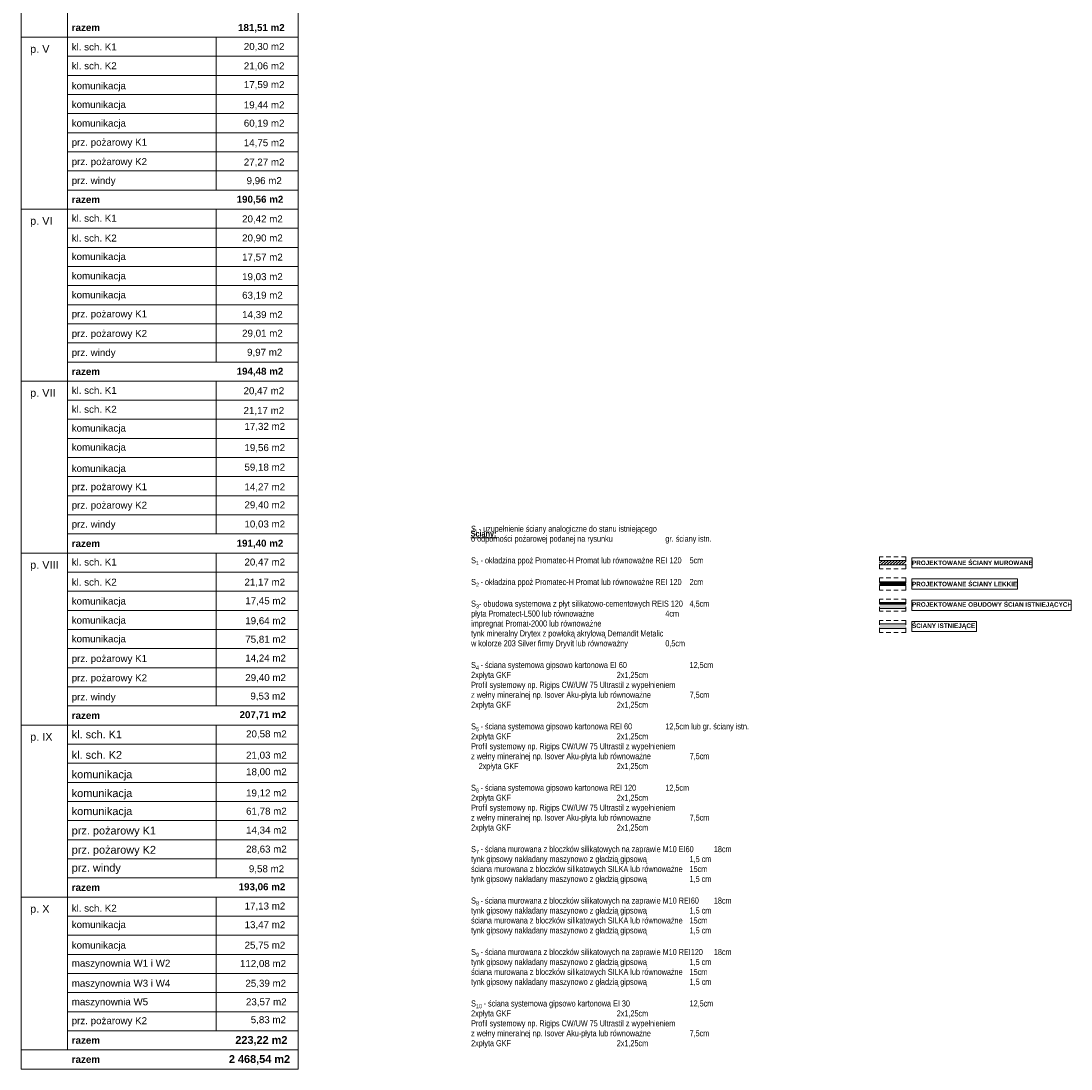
# Paper-space layout 'A-42 PRZEKRÓJ A-A' of a CAD drawing. Header units: millimetres. Extents: x 0 to 1114, y -5 to 726.
# Tile 91 of 92: x 768 to 1114, y -5 to 340. Entities that reach past the tile are written whole.
import ezdxf

# ---------------------------------------------------------------- set-up
doc = ezdxf.new("R2010")
doc.units = ezdxf.units.MM
doc.header["$MEASUREMENT"] = 0
doc.linetypes.add('Przer. długie kreski', pattern=[2.5, 1.5, -1])
for name, color, linetype, lineweight in [('0_Nr_pióra__1', 7, 'Continuous', 20), ('A_ściany proj_Nr_pióra__1', 7, 'Continuous', 20), ('A_ściany_Nr_pióra__1', 7, 'Continuous', 20), ('AR ZAMUROWANIA_Nr_pióra__1', 7, 'Continuous', 20), ('AR ŚCIANY PROJEKTOWANE_Nr_pióra__1', 7, 'Continuous', 20), ('AR ŚCIANY PROJEKTOWANE_Nr_pióra__2', 8, 'Continuous', 13)]:
    doc.layers.add(name, color=color, linetype=linetype, lineweight=lineweight)
doc.layers.add('A_ściany proj_Nr_pióra__10', color=7, linetype='Continuous', lineweight=13, true_color=0x4b4b4b)
doc.styles.add('STYL_AUTOMATYCZNY_1', font='arial.ttf')
doc.styles.add('STYL_AUTOMATYCZNY_2', font='ARIALN.TTF')
doc.styles.add('STYL_AUTOMATYCZNY_3', font='arial.ttf')
doc.styles.add('STYL_AUTOMATYCZNY_5', font='ARIALN.TTF')
pattern_1 = [(0, (0, 0), (0, 1), [0, -1])]
pattern_2 = [(45, (0, 0), (-57.0246, 57.0246), []), (45, (57.025, 0), (-57.0246, 57.0246), [40.323, -20.161])]

psp = doc.layouts.new('A-42 PRZEKRÓJ A-A')

# ---------------------------------------------------------------- hatches: boundary and pattern name
at = {"layer": 'A_ściany proj_Nr_pióra__1', "linetype": 'Continuous', "lineweight": 20}
h = psp.add_hatch(dxfattribs=at)
h.set_pattern_fill('bloczki_ceramiczne', style=0, pattern_type=2)
h.set_pattern_definition([(45, (0, 0), (-0.49497475, 0.49497475), [])])
h.paths.add_polyline_path([(1059.12, 162.42), (1050.46, 162.42), (1050.46, 160.92), (1059.12, 160.92)])
at = {"layer": 'A_ściany proj_Nr_pióra__10', "linetype": 'Continuous', "lineweight": 13}
h = psp.add_hatch(dxfattribs=at)
h.set_pattern_fill('FP_65', color=1, style=0, pattern_type=2)
h.set_pattern_definition(pattern_2)
h.paths.add_polyline_path([(1059.12, 148.55), (1050.46, 148.55), (1050.46, 148.3), (1059.12, 148.3)])
h = psp.add_hatch(dxfattribs=at)
h.set_pattern_fill('FP_65', color=1, style=0, pattern_type=2)
h.set_pattern_definition(pattern_2)
h.paths.add_polyline_path([(1050.46, 148.05), (1059.12, 148.05), (1059.12, 148.3), (1050.46, 148.3)])
at = {"layer": 'A_ściany_Nr_pióra__1', "linetype": 'Continuous', "lineweight": 0, "true_color": 0x000000}
for points in [[(1050.46, 146.55), (1059.12, 146.55), (1059.12, 148.05), (1050.46, 148.05)], [(1050.46, 139.98), (1059.12, 139.98), (1059.12, 141.48), (1050.46, 141.48)]]:
    psp.add_hatch(color=18, dxfattribs=at).paths.add_polyline_path(points)
at = {"layer": 'AR ŚCIANY PROJEKTOWANE_Nr_pióra__2', "linetype": 'Continuous', "lineweight": 13}
h = psp.add_hatch(dxfattribs=at)
h.set_pattern_fill('gypsum', color=8, style=0, pattern_type=2)
h.set_pattern_definition(pattern_1)
h.paths.add_polyline_path([(1059.12, 155.37), (1050.46, 155.37), (1050.46, 155.25), (1059.12, 155.25)])
h = psp.add_hatch(dxfattribs=at)
h.set_pattern_fill('gypsum', color=8, style=0, pattern_type=2)
h.set_pattern_definition(pattern_1)
h.paths.add_polyline_path([(1059.12, 155.25), (1050.46, 155.25), (1050.46, 155.12), (1059.12, 155.12)])
h = psp.add_hatch(dxfattribs=at)
h.set_pattern_fill('batt_insulation', color=8, style=0, pattern_type=2)
h.set_pattern_definition([(60, (0, 0), (-0.25980762, 0.15), []), (120, (0, 0), (0.25980762, 0.15), [])])
h.paths.add_polyline_path([(1059.12, 155.12), (1050.46, 155.12), (1050.46, 154.37), (1059.12, 154.37)])
h = psp.add_hatch(dxfattribs=at)
h.set_pattern_fill('gypsum', color=8, style=0, pattern_type=2)
h.set_pattern_definition(pattern_1)
h.paths.add_polyline_path([(1050.46, 154.25), (1059.12, 154.25), (1059.12, 154.37), (1050.46, 154.37)])
h = psp.add_hatch(dxfattribs=at)
h.set_pattern_fill('gypsum', color=8, style=0, pattern_type=2)
h.set_pattern_definition(pattern_1)
h.paths.add_polyline_path([(1050.46, 154.12), (1059.12, 154.12), (1059.12, 154.25), (1050.46, 154.25)])

# ---------------------------------------------------------------- linework, layer by layer
at = {"layer": '0_Nr_pióra__1', "color": 7, "linetype": 'Continuous', "lineweight": 20}
for p, q in [((767.54, -5.26), (767.54, 725.54)), ((858.89, 725.54), (858.89, -5.26)), ((782.84, 719.24), (782.84, 1.04)), ((767.54, 334.94), (858.89, 334.94)), ((831.89, 334.94), (831.89, 284.54)), ((782.84, 328.64), (858.89, 328.64)), ((782.84, 322.34), (858.89, 322.34)), ((782.84, 316.04), (858.89, 316.04)), ((782.84, 309.74), (858.89, 309.74)), ((782.84, 303.44), (858.89, 303.44)), ((782.84, 297.14), (858.89, 297.14)), ((782.84, 290.84), (858.89, 290.84)), ((782.84, 284.54), (858.89, 284.54)), ((767.54, 278.24), (858.89, 278.24)), ((831.89, 278.24), (831.89, 227.84)), ((782.84, 271.94), (858.89, 271.94)), ((782.84, 265.64), (858.89, 265.64)), ((782.84, 259.34), (858.89, 259.34)), ((782.84, 253.04), (858.89, 253.04)), ((782.84, 246.74), (858.89, 246.74)), ((782.84, 240.44), (858.89, 240.44)), ((782.84, 234.14), (858.89, 234.14)), ((782.84, 227.84), (858.89, 227.84)), ((767.54, 221.54), (858.89, 221.54)), ((831.89, 221.54), (831.89, 171.14)), ((782.84, 215.24), (858.89, 215.24)), ((782.84, 208.94), (858.89, 208.94)), ((782.84, 202.64), (858.89, 202.64)), ((782.84, 196.34), (858.89, 196.34)), ((782.84, 190.04), (858.89, 190.04)), ((782.84, 183.74), (858.89, 183.74)), ((782.84, 177.44), (858.89, 177.44)), ((782.84, 171.14), (858.89, 171.14)), ((767.54, 164.84), (858.89, 164.84)), ((831.89, 164.84), (831.89, 114.44)), ((782.84, 158.54), (858.89, 158.54)), ((782.84, 152.24), (858.89, 152.24)), ((782.84, 145.94), (858.89, 145.94)), ((782.84, 139.64), (858.89, 139.64)), ((782.84, 133.34), (858.89, 133.34)), ((782.84, 127.04), (858.89, 127.04)), ((782.84, 120.74), (858.89, 120.74)), ((782.84, 114.44), (858.89, 114.44)), ((767.54, 108.14), (858.89, 108.14)), ((831.89, 108.14), (831.89, 57.74)), ((782.84, 101.84), (858.89, 101.84)), ((782.84, 95.54), (858.89, 95.54)), ((782.84, 89.24), (858.89, 89.24)), ((782.84, 82.94), (858.89, 82.94)), ((782.84, 76.64), (858.89, 76.64)), ((782.84, 70.34), (858.89, 70.34)), ((782.84, 64.04), (858.89, 64.04)), ((782.84, 57.74), (858.89, 57.74)), ((767.54, 51.44), (858.89, 51.44)), ((831.89, 51.44), (831.89, 7.34)), ((782.84, 45.14), (858.89, 45.14)), ((782.84, 38.84), (858.89, 38.84)), ((782.84, 32.54), (858.89, 32.54)), ((782.84, 26.24), (858.89, 26.24)), ((782.84, 19.94), (858.89, 19.94)), ((782.84, 13.64), (858.89, 13.64)), ((782.84, 7.34), (858.89, 7.34)), ((767.54, 1.04), (858.89, 1.04)), ((767.54, -5.26), (858.89, -5.26))]:
    psp.add_line(p, q, dxfattribs=at)
at = {"layer": 'A_ściany proj_Nr_pióra__1', "color": 7, "linetype": 'Continuous', "lineweight": 20, "flags": 128}
for points in [[(1059.12, 162.42), (1050.46, 162.42)], [(1050.46, 160.92), (1059.12, 160.92)], [(1059.12, 148.55), (1050.46, 148.55)], [(1050.46, 148.05), (1059.12, 148.05)], [(1050.46, 141.48), (1059.12, 141.48)]]:
    psp.add_lwpolyline(points, dxfattribs=at)
at = {"layer": 'A_ściany proj_Nr_pióra__10', "color": 1, "linetype": 'Continuous', "lineweight": 13}
for p, q in [((1059.12, 148.3), (1050.46, 148.3)), ((1050.46, 148.3), (1059.12, 148.3))]:
    psp.add_line(p, q, dxfattribs=at)
at = {"layer": 'A_ściany_Nr_pióra__1', "color": 7, "linetype": 'Continuous', "lineweight": 20, "flags": 128}
for points in [[(1059.12, 148.05), (1050.46, 148.05)], [(1050.46, 146.55), (1059.12, 146.55)], [(1059.12, 141.48), (1050.46, 141.48)], [(1050.46, 139.98), (1059.12, 139.98)]]:
    psp.add_lwpolyline(points, dxfattribs=at)
at = {"layer": 'AR ZAMUROWANIA_Nr_pióra__1', "color": 7, "linetype": 'Continuous', "lineweight": 20, "flags": 128}
for points in [[(1061.12, 163.3), (1100.72, 163.3), (1100.72, 159.95), (1061.12, 159.95)], [(1061.12, 156.3), (1095.87, 156.3), (1095.87, 152.95), (1061.12, 152.95)], [(1061.12, 149.3), (1113.52, 149.3), (1113.52, 145.95), (1061.12, 145.95)], [(1061.12, 142.3), (1082.42, 142.3), (1082.42, 138.95), (1061.12, 138.95)]]:
    psp.add_lwpolyline(points, close=True, dxfattribs=at)
at = {"layer": 'AR ŚCIANY PROJEKTOWANE_Nr_pióra__1', "color": 7, "linetype": 'Continuous', "lineweight": 20, "flags": 128}
for points in [[(1059.12, 155.37), (1050.46, 155.37)], [(1050.46, 154.12), (1059.12, 154.12)]]:
    psp.add_lwpolyline(points, dxfattribs=at)
at = {"layer": 'AR ŚCIANY PROJEKTOWANE_Nr_pióra__2', "color": 8, "linetype": 'Przer. długie kreski', "lineweight": 13}
for p, q in [((1059.12, 163.65), (1050.46, 163.65)), ((1050.46, 163.65), (1050.46, 159.65)), ((1059.12, 163.65), (1059.12, 159.65)), ((1059.12, 159.65), (1050.46, 159.65)), ((1050.46, 156.65), (1050.46, 152.65)), ((1059.12, 156.65), (1050.46, 156.65)), ((1059.12, 156.65), (1059.12, 152.65)), ((1059.12, 152.65), (1050.46, 152.65)), ((1059.12, 149.65), (1050.46, 149.65)), ((1050.46, 149.65), (1050.46, 145.65)), ((1059.12, 149.65), (1059.12, 145.65)), ((1059.12, 145.65), (1050.46, 145.65)), ((1059.12, 142.65), (1050.46, 142.65)), ((1050.46, 142.65), (1050.46, 138.65)), ((1059.12, 142.65), (1059.12, 138.65)), ((1059.12, 138.65), (1050.46, 138.65))]:
    psp.add_line(p, q, dxfattribs=at)
at = {"layer": 'AR ŚCIANY PROJEKTOWANE_Nr_pióra__2', "color": 8, "linetype": 'Continuous', "lineweight": 13}
for p, q in [((1059.12, 155.25), (1050.46, 155.25)), ((1059.12, 155.12), (1050.46, 155.12)), ((1050.46, 154.37), (1059.12, 154.37)), ((1050.46, 154.25), (1059.12, 154.25))]:
    psp.add_line(p, q, dxfattribs=at)

# ---------------------------------------------------------------- texts
at = {"layer": '0_Nr_pióra__1', "color": 7, "linetype": 'Continuous', "lineweight": 20}
for s, insert, char_height, attachment_point, style in [('\\A1;{\\pqr;\\fArial|b1|i0|c238|p0;\\W1.000000;   181,51 m2}', (854.42, 339.26), 2.3, 3, 'STYL_AUTOMATYCZNY_3'), ('\\A1;{\\pql;\\fArial|b1|i0|c238|p0;\\W1.000000;razem }', (784.25, 339.28), 2.3151, 1, 'STYL_AUTOMATYCZNY_3'), ('\\A1;{\\pql;\\fArial|b0|i0|c238|p0;\\W1.000000;p. V}', (770.54, 332.35), 2.5723, 1, 'STYL_AUTOMATYCZNY_1'), ('\\A1;{\\pql;\\fArial|b0|i0|c238|p0;\\W1.000000;kl. sch. K1}', (784.25, 332.87), 2.3, 1, 'STYL_AUTOMATYCZNY_1'), ('\\A1;{\\pqr;\\fArial|b0|i0|c238|p0;\\W1.000000;    20,30 m2}', (854.35, 333.03), 2.3, 3, 'STYL_AUTOMATYCZNY_1'), ('\\A1;{\\pql;\\fArial|b0|i0|c238|p0;\\W1.000000;kl. sch. K2}', (784.25, 326.66), 2.3, 1, 'STYL_AUTOMATYCZNY_1'), ('\\A1;{\\pqr;\\fArial|b0|i0|c238|p0;\\W1.000000;    21,06 m2}', (854.35, 326.62), 2.3, 3, 'STYL_AUTOMATYCZNY_1'), ('\\A1;{\\pql;\\fArial|b0|i0|c238|p0;\\W1.000000;komunikacja}', (784.25, 320.08), 2.3, 1, 'STYL_AUTOMATYCZNY_1'), ('\\A1;{\\pqr;\\fArial|b0|i0|c238|p0;\\W1.000000;    17,59 m2}', (854.35, 320.45), 2.3, 3, 'STYL_AUTOMATYCZNY_1'), ('\\A1;{\\pql;\\fArial|b0|i0|c238|p0;\\W1.000000;komunikacja}', (784.25, 313.91), 2.3, 1, 'STYL_AUTOMATYCZNY_1'), ('\\A1;{\\pqr;\\fArial|b0|i0|c238|p0;\\W1.000000;    19,44 m2}', (854.35, 313.77), 2.3, 3, 'STYL_AUTOMATYCZNY_1'), ('\\A1;{\\pql;\\fArial|b0|i0|c238|p0;\\W1.000000;komunikacja}', (784.25, 307.74), 2.3, 1, 'STYL_AUTOMATYCZNY_1'), ('\\A1;{\\pqr;\\fArial|b0|i0|c238|p0;\\W1.000000;    60,19 m2}', (854.35, 307.73), 2.3, 3, 'STYL_AUTOMATYCZNY_1'), ('\\A1;{\\pql;\\fArial|b0|i0|c238|p0;\\W1.000000;prz. pożarowy K1}', (784.25, 301.44), 2.3, 1, 'STYL_AUTOMATYCZNY_1'), ('\\A1;{\\pqr;\\fArial|b0|i0|c238|p0;\\W1.000000;    14,75 m2}', (854.35, 301.29), 2.3, 3, 'STYL_AUTOMATYCZNY_1'), ('\\A1;{\\pql;\\fArial|b0|i0|c238|p0;\\W1.000000;prz. pożarowy K2}', (784.25, 295.05), 2.3, 1, 'STYL_AUTOMATYCZNY_1'), ('\\A1;{\\pqr;\\fArial|b0|i0|c238|p0;\\W1.000000;    27,27 m2}', (854.35, 294.92), 2.3, 3, 'STYL_AUTOMATYCZNY_1'), ('\\A1;{\\pql;\\fArial|b0|i0|c238|p0;\\W1.000000;prz. windy}', (784.25, 288.82), 2.3, 1, 'STYL_AUTOMATYCZNY_1'), ('\\A1;{\\pqr;\\fArial|b0|i0|c238|p0;\\W1.000000;     9,96 m2}', (853.48, 288.78), 2.3, 3, 'STYL_AUTOMATYCZNY_1'), ('\\A1;{\\pql;\\fArial|b1|i0|c238|p0;\\W1.000000;razem }', (784.25, 282.58), 2.3151, 1, 'STYL_AUTOMATYCZNY_3'), ('\\A1;{\\pqr;\\fArial|b1|i0|c238|p0;\\W1.000000;   190,56 m2}', (853.96, 282.64), 2.3, 3, 'STYL_AUTOMATYCZNY_3'), ('\\A1;{\\pql;\\fArial|b0|i0|c238|p0;\\W1.000000;p. VI}', (770.54, 275.65), 2.5723, 1, 'STYL_AUTOMATYCZNY_1'), ('\\A1;{\\pql;\\fArial|b0|i0|c238|p0;\\W1.000000;kl. sch. K1}', (784.25, 276.38), 2.3, 1, 'STYL_AUTOMATYCZNY_1'), ('\\A1;{\\pqr;\\fArial|b0|i0|c238|p0;\\W1.000000;    20,42 m2}', (853.79, 276.18), 2.3, 3, 'STYL_AUTOMATYCZNY_1'), ('\\A1;{\\pql;\\fArial|b0|i0|c238|p0;\\W1.000000;kl. sch. K2}', (784.25, 269.86), 2.3, 1, 'STYL_AUTOMATYCZNY_1'), ('\\A1;{\\pqr;\\fArial|b0|i0|c238|p0;\\W1.000000;    20,90 m2}', (853.79, 269.89), 2.3, 3, 'STYL_AUTOMATYCZNY_1'), ('\\A1;{\\pql;\\fArial|b0|i0|c238|p0;\\W1.000000;komunikacja}', (784.25, 263.76), 2.3, 1, 'STYL_AUTOMATYCZNY_1'), ('\\A1;{\\pqr;\\fArial|b0|i0|c238|p0;\\W1.000000;    17,57 m2}', (853.79, 263.58), 2.3, 3, 'STYL_AUTOMATYCZNY_1'), ('\\A1;{\\pql;\\fArial|b0|i0|c238|p0;\\W1.000000;komunikacja}', (784.25, 257.42), 2.3, 1, 'STYL_AUTOMATYCZNY_1'), ('\\A1;{\\pqr;\\fArial|b0|i0|c238|p0;\\W1.000000;    19,03 m2}', (853.79, 257.13), 2.3, 3, 'STYL_AUTOMATYCZNY_1'), ('\\A1;{\\pql;\\fArial|b0|i0|c238|p0;\\W1.000000;komunikacja}', (784.25, 251.14), 2.3, 1, 'STYL_AUTOMATYCZNY_1'), ('\\A1;{\\pqr;\\fArial|b0|i0|c238|p0;\\W1.000000;    63,19 m2}', (853.79, 251.01), 2.3, 3, 'STYL_AUTOMATYCZNY_1'), ('\\A1;{\\pql;\\fArial|b0|i0|c238|p0;\\W1.000000;prz. pożarowy K1}', (784.25, 244.87), 2.3, 1, 'STYL_AUTOMATYCZNY_1'), ('\\A1;{\\pqr;\\fArial|b0|i0|c238|p0;\\W1.000000;    14,39 m2}', (853.79, 244.62), 2.3, 3, 'STYL_AUTOMATYCZNY_1'), ('\\A1;{\\pql;\\fArial|b0|i0|c238|p0;\\W1.000000;prz. pożarowy K2}', (784.25, 238.39), 2.3, 1, 'STYL_AUTOMATYCZNY_1'), ('\\A1;{\\pqr;\\fArial|b0|i0|c238|p0;\\W1.000000;    29,01 m2}', (853.79, 238.49), 2.3, 3, 'STYL_AUTOMATYCZNY_1'), ('\\A1;{\\pql;\\fArial|b0|i0|c238|p0;\\W1.000000;prz. windy}', (784.25, 232.13), 2.3, 1, 'STYL_AUTOMATYCZNY_1'), ('\\A1;{\\pqr;\\fArial|b0|i0|c238|p0;\\W1.000000;     9,97 m2}', (853.64, 232.19), 2.3, 3, 'STYL_AUTOMATYCZNY_1'), ('\\A1;{\\pql;\\fArial|b1|i0|c238|p0;\\W1.000000;razem }', (784.25, 225.88), 2.3151, 1, 'STYL_AUTOMATYCZNY_3'), ('\\A1;{\\pqr;\\fArial|b1|i0|c238|p0;\\W1.000000;   194,48 m2}', (853.96, 225.94), 2.3, 3, 'STYL_AUTOMATYCZNY_3'), ('\\A1;{\\pql;\\fArial|b0|i0|c238|p0;\\W1.000000;p. VII}', (770.54, 218.95), 2.5723, 1, 'STYL_AUTOMATYCZNY_1'), ('\\A1;{\\pql;\\fArial|b0|i0|c238|p0;\\W1.000000;kl. sch. K1}', (784.25, 219.63), 2.3, 1, 'STYL_AUTOMATYCZNY_1'), ('\\A1;{\\pqr;\\fArial|b0|i0|c238|p0;\\W1.000000;    20,47 m2}', (854.26, 219.52), 2.3, 3, 'STYL_AUTOMATYCZNY_1'), ('\\A1;{\\pql;\\fArial|b0|i0|c238|p0;\\W1.000000;kl. sch. K2}', (784.25, 213.39), 2.3, 1, 'STYL_AUTOMATYCZNY_1'), ('\\A1;{\\pqr;\\fArial|b0|i0|c238|p0;\\W1.000000;    21,17 m2}', (854.26, 213.01), 2.3, 3, 'STYL_AUTOMATYCZNY_1'), ('\\A1;{\\pqr;\\fArial|b0|i0|c238|p0;\\W1.000000;    17,32 m2}', (854.56, 207.77), 2.3, 3, 'STYL_AUTOMATYCZNY_1'), ('\\A1;{\\pql;\\fArial|b0|i0|c238|p0;\\W1.000000;komunikacja}', (784.25, 207.2), 2.3, 1, 'STYL_AUTOMATYCZNY_1'), ('\\A1;{\\pql;\\fArial|b0|i0|c238|p0;\\W1.000000;komunikacja}', (784.25, 200.92), 2.3, 1, 'STYL_AUTOMATYCZNY_1'), ('\\A1;{\\pqr;\\fArial|b0|i0|c238|p0;\\W1.000000;    19,56 m2}', (854.56, 200.77), 2.3, 3, 'STYL_AUTOMATYCZNY_1'), ('\\A1;{\\pql;\\fArial|b0|i0|c238|p0;\\W1.000000;komunikacja}', (784.25, 193.92), 2.3, 1, 'STYL_AUTOMATYCZNY_1'), ('\\A1;{\\pqr;\\fArial|b0|i0|c238|p0;\\W1.000000;    59,18 m2}', (854.56, 194.33), 2.3, 3, 'STYL_AUTOMATYCZNY_1'), ('\\A1;{\\pql;\\fArial|b0|i0|c238|p0;\\W1.000000;prz. pożarowy K1}', (784.25, 187.88), 2.3, 1, 'STYL_AUTOMATYCZNY_1'), ('\\A1;{\\pqr;\\fArial|b0|i0|c238|p0;\\W1.000000;    14,27 m2}', (854.56, 187.82), 2.3, 3, 'STYL_AUTOMATYCZNY_1'), ('\\A1;{\\pql;\\fArial|b0|i0|c238|p0;\\W1.000000;prz. pożarowy K2}', (784.25, 181.8), 2.3, 1, 'STYL_AUTOMATYCZNY_1'), ('\\A1;{\\pqr;\\fArial|b0|i0|c238|p0;\\W1.000000;    29,40 m2}', (854.56, 181.9), 2.3, 3, 'STYL_AUTOMATYCZNY_1'), ('\\A1;{\\pql;\\fArial|b0|i0|c238|p0;\\W1.000000;prz. windy}', (784.25, 175.55), 2.3, 1, 'STYL_AUTOMATYCZNY_1'), ('\\A1;{\\pqr;\\fArial|b0|i0|c238|p0;\\W1.000000;    10,03 m2}', (854.56, 175.58), 2.3, 3, 'STYL_AUTOMATYCZNY_1'), ('\\A1;{\\pqc;\\fArial Narrow|b1|i0|c238|p0;\\L\\W1.000000;\\LŚciany:}', (919.95, 169.65), 2, 8, 'STYL_AUTOMATYCZNY_5'), ('\\A1;{\\pql;\\fArial|b1|i0|c238|p0;\\W1.000000;razem }', (784.25, 169.18), 2.3151, 1, 'STYL_AUTOMATYCZNY_3'), ('\\A1;{\\pqr;\\fArial|b1|i0|c238|p0;\\W1.000000;   191,40 m2}', (853.96, 169.24), 2.3, 3, 'STYL_AUTOMATYCZNY_3'), ('\\A1;{\\pql;\\fArial|b0|i0|c238|p0;\\W1.000000;kl. sch. K1}', (784.25, 163.04), 2.3, 1, 'STYL_AUTOMATYCZNY_1'), ('\\A1;{\\pqr;\\fArial|b0|i0|c238|p0;\\W1.000000;    20,47 m2}', (854.56, 163.04), 2.3, 3, 'STYL_AUTOMATYCZNY_1'), ('\\A1;{\\pql;\\fArial|b0|i0|c238|p0;\\W1.000000;p. VIII}', (770.54, 162.25), 2.5723, 1, 'STYL_AUTOMATYCZNY_1'), ('\\A1;{\\pql;\\fArial|b0|i0|c238|p0;\\W1.000000;kl. sch. K2}', (784.25, 156.42), 2.3, 1, 'STYL_AUTOMATYCZNY_1'), ('\\A1;{\\pqr;\\fArial|b0|i0|c238|p0;\\W1.000000;    21,17 m2}', (854.56, 156.43), 2.3, 3, 'STYL_AUTOMATYCZNY_1'), ('\\A1;{\\pql;\\fArial|b0|i0|c238|p0;\\W1.000000;komunikacja}', (784.25, 150.18), 2.3, 1, 'STYL_AUTOMATYCZNY_1'), ('\\A1;{\\pqr;\\fArial|b0|i0|c238|p0;\\W1.000000;    17,45 m2}', (854.83, 150.27), 2.3, 3, 'STYL_AUTOMATYCZNY_1'), ('\\A1;{\\pql;\\fArial|b0|i0|c238|p0;\\W1.000000;komunikacja}', (784.25, 143.86), 2.3, 1, 'STYL_AUTOMATYCZNY_1'), ('\\A1;{\\pqr;\\fArial|b0|i0|c238|p0;\\W1.000000;    19,64 m2}', (854.83, 143.7), 2.3, 3, 'STYL_AUTOMATYCZNY_1'), ('\\A1;{\\pql;\\fArial|b0|i0|c238|p0;\\W1.000000;komunikacja}', (784.25, 137.72), 2.3, 1, 'STYL_AUTOMATYCZNY_1'), ('\\A1;{\\pqr;\\fArial|b0|i0|c238|p0;\\W1.000000;    75,81 m2}', (854.83, 137.59), 2.3, 3, 'STYL_AUTOMATYCZNY_1'), ('\\A1;{\\pql;\\fArial|b0|i0|c238|p0;\\W1.000000;prz. pożarowy K1}', (784.25, 131.23), 2.3, 1, 'STYL_AUTOMATYCZNY_1'), ('\\A1;{\\pqr;\\fArial|b0|i0|c238|p0;\\W1.000000;    14,24 m2}', (854.83, 131.39), 2.3, 3, 'STYL_AUTOMATYCZNY_1'), ('\\A1;{\\pql;\\fArial|b0|i0|c238|p0;\\W1.000000;prz. pożarowy K2}', (784.25, 124.86), 2.3, 1, 'STYL_AUTOMATYCZNY_1'), ('\\A1;{\\pqr;\\fArial|b0|i0|c238|p0;\\W1.000000;    29,40 m2}', (854.83, 124.94), 2.3, 3, 'STYL_AUTOMATYCZNY_1'), ('\\A1;{\\pql;\\fArial|b0|i0|c238|p0;\\W1.000000;prz. windy}', (784.25, 118.57), 2.3, 1, 'STYL_AUTOMATYCZNY_1'), ('\\A1;{\\pqr;\\fArial|b0|i0|c238|p0;\\W1.000000;     9,53 m2}', (854.73, 118.86), 2.3, 3, 'STYL_AUTOMATYCZNY_1'), ('\\A1;{\\pql;\\fArial|b1|i0|c238|p0;\\W1.000000;razem }', (784.25, 112.48), 2.3151, 1, 'STYL_AUTOMATYCZNY_3'), ('\\A1;{\\pqr;\\fArial|b1|i0|c238|p0;\\W1.000000;   207,71 m2}', (854.92, 112.72), 2.3, 3, 'STYL_AUTOMATYCZNY_3'), ('\\A1;{\\pql;\\fArial|b0|i0|c238|p0;\\W1.000000;p. IX}', (770.54, 105.55), 2.5723, 1, 'STYL_AUTOMATYCZNY_1'), ('\\A1;{\\pql;\\fArial|b0|i0|c238|p0;\\W1.000000;kl. sch. K1}', (784.25, 106.34), 2.5723, 1, 'STYL_AUTOMATYCZNY_1'), ('\\A1;{\\pqr;\\fArial|b0|i0|c238|p0;\\W1.000000;    20,58 m2}', (855.1, 106.38), 2.3, 3, 'STYL_AUTOMATYCZNY_1'), ('\\A1;{\\pql;\\fArial|b0|i0|c238|p0;\\W1.000000;kl. sch. K2}', (784.25, 99.6), 2.5723, 1, 'STYL_AUTOMATYCZNY_1'), ('\\A1;{\\pqr;\\fArial|b0|i0|c238|p0;\\W1.000000;    21,03 m2}', (855.1, 99.38), 2.3, 3, 'STYL_AUTOMATYCZNY_1'), ('\\A1;{\\pqr;\\fArial|b0|i0|c238|p0;\\W1.000000;    18,00 m2}', (855.1, 93.9), 2.3, 3, 'STYL_AUTOMATYCZNY_1'), ('\\A1;{\\pql;\\fArial|b0|i0|c238|p0;\\W1.000000;komunikacja}', (784.25, 93.19), 2.5723, 1, 'STYL_AUTOMATYCZNY_1'), ('\\A1;{\\pql;\\fArial|b0|i0|c238|p0;\\W1.000000;komunikacja}', (784.25, 86.96), 2.5723, 1, 'STYL_AUTOMATYCZNY_1'), ('\\A1;{\\pqr;\\fArial|b0|i0|c238|p0;\\W1.000000;    19,12 m2}', (855.1, 86.9), 2.3, 3, 'STYL_AUTOMATYCZNY_1'), ('\\A1;{\\pql;\\fArial|b0|i0|c238|p0;\\W1.000000;komunikacja}', (784.25, 81.03), 2.5723, 1, 'STYL_AUTOMATYCZNY_1'), ('\\A1;{\\pqr;\\fArial|b0|i0|c238|p0;\\W1.000000;    61,78 m2}', (855.1, 80.92), 2.3, 3, 'STYL_AUTOMATYCZNY_1'), ('\\A1;{\\pql;\\fArial|b0|i0|c238|p0;\\W1.000000;prz. pożarowy K1}', (784.25, 74.64), 2.5723, 1, 'STYL_AUTOMATYCZNY_1'), ('\\A1;{\\pqr;\\fArial|b0|i0|c238|p0;\\W1.000000;    14,34 m2}', (855.1, 74.67), 2.3, 3, 'STYL_AUTOMATYCZNY_1'), ('\\A1;{\\pql;\\fArial|b0|i0|c238|p0;\\W1.000000;prz. pożarowy K2}', (784.25, 68.3), 2.5723, 1, 'STYL_AUTOMATYCZNY_1'), ('\\A1;{\\pqr;\\fArial|b0|i0|c238|p0;\\W1.000000;    28,63 m2}', (855.1, 68.41), 2.3, 3, 'STYL_AUTOMATYCZNY_1'), ('\\A1;{\\pql;\\fArial|b0|i0|c238|p0;\\W1.000000;prz. windy}', (784.25, 62.38), 2.5723, 1, 'STYL_AUTOMATYCZNY_1'), ('\\A1;{\\pqr;\\fArial|b0|i0|c238|p0;\\W1.000000;     9,58 m2}', (854.24, 61.92), 2.3, 3, 'STYL_AUTOMATYCZNY_1'), ('\\A1;{\\pqr;\\fArial|b1|i0|c238|p0;\\W1.000000;   193,06 m2}', (854.62, 55.99), 2.3, 3, 'STYL_AUTOMATYCZNY_3'), ('\\A1;{\\pql;\\fArial|b1|i0|c238|p0;\\W1.000000;razem }', (784.25, 55.78), 2.3151, 1, 'STYL_AUTOMATYCZNY_3'), ('\\A1;{\\pql;\\fArial|b0|i0|c238|p0;\\W1.000000;p. X}', (770.54, 48.85), 2.5723, 1, 'STYL_AUTOMATYCZNY_1'), ('\\A1;{\\pql;\\fArial|b0|i0|c238|p0;\\W1.000000;kl. sch. K2}', (784.25, 48.92), 2.3, 1, 'STYL_AUTOMATYCZNY_1'), ('\\A1;{\\pqr;\\fArial|b0|i0|c238|p0;\\W1.000000;    17,13 m2}', (854.61, 49.63), 2.3, 3, 'STYL_AUTOMATYCZNY_1'), ('\\A1;{\\pql;\\fArial|b0|i0|c238|p0;\\W1.000000;komunikacja}', (784.25, 43.5), 2.3, 1, 'STYL_AUTOMATYCZNY_1'), ('\\A1;{\\pqr;\\fArial|b0|i0|c238|p0;\\W1.000000;    13,47 m2}', (854.61, 43.47), 2.3, 3, 'STYL_AUTOMATYCZNY_1'), ('\\A1;{\\pql;\\fArial|b0|i0|c238|p0;\\W1.000000;komunikacja}', (784.25, 36.74), 2.3, 1, 'STYL_AUTOMATYCZNY_1'), ('\\A1;{\\pqr;\\fArial|b0|i0|c238|p0;\\W1.000000;    25,75 m2}', (854.61, 36.74), 2.3, 3, 'STYL_AUTOMATYCZNY_1'), ('\\A1;{\\pql;\\fArial|b0|i0|c238|p0;\\W1.000000;maszynownia W1 i W2}', (784.25, 30.78), 2.3, 1, 'STYL_AUTOMATYCZNY_1'), ('\\A1;{\\pqr;\\fArial|b0|i0|c238|p0;\\W1.000000;   112,08 m2}', (854.87, 30.68), 2.3, 3, 'STYL_AUTOMATYCZNY_1'), ('\\A1;{\\pql;\\fArial|b0|i0|c238|p0;\\W1.000000;maszynownia W3 i W4}', (784.25, 24.16), 2.3, 1, 'STYL_AUTOMATYCZNY_1'), ('\\A1;{\\pqr;\\fArial|b0|i0|c238|p0;\\W1.000000;    25,39 m2}', (854.88, 24.16), 2.3, 3, 'STYL_AUTOMATYCZNY_1'), ('\\A1;{\\pql;\\fArial|b0|i0|c238|p0;\\W1.000000;maszynownia W5}', (784.25, 18.07), 2.3, 1, 'STYL_AUTOMATYCZNY_1'), ('\\A1;{\\pqr;\\fArial|b0|i0|c238|p0;\\W1.000000;    23,57 m2}', (855.06, 18.06), 2.3, 3, 'STYL_AUTOMATYCZNY_1'), ('\\A1;{\\pql;\\fArial|b0|i0|c238|p0;\\W1.000000;prz. pożarowy K2}', (784.25, 11.82), 2.3, 1, 'STYL_AUTOMATYCZNY_1'), ('\\A1;{\\pqr;\\fArial|b0|i0|c238|p0;\\W1.000000;     5,83 m2}', (854.85, 12.15), 2.3, 3, 'STYL_AUTOMATYCZNY_1'), ('\\A1;{\\pql;\\fArial|b1|i0|c238|p0;\\W1.000000;razem }', (784.25, 5.38), 2.3151, 1, 'STYL_AUTOMATYCZNY_3'), ('\\A1;{\\pqr;\\fArial|b1|i0|c238|p0;\\W1.000000;   223,22 m2}', (855.34, 5.61), 2.5723, 3, 'STYL_AUTOMATYCZNY_3'), ('\\A1;{\\pql;\\fArial|b1|i0|c238|p0;\\W1.000000;razem }', (784.25, -0.92), 2.3151, 1, 'STYL_AUTOMATYCZNY_3'), ('\\A1;{\\pqr;\\fArial|b1|i0|c238|p0;\\W1.000000;   2 468,54 m2}', (856.21, -0.69), 2.5723, 3, 'STYL_AUTOMATYCZNY_3')]:
    psp.add_mtext(s, dxfattribs=dict(at, insert=insert, char_height=char_height, attachment_point=attachment_point, style=style))
at = {"layer": '0_Nr_pióra__1', "color": 7, "linetype": 'Continuous', "lineweight": 20, "insert": (915.85, 1.65), "char_height": 2, "attachment_point": 7, "line_spacing_factor": 0.982421, "style": 'STYL_AUTOMATYCZNY_2'}
psp.add_mtext('\\A1;{\\pql;\\fArial Narrow|b0|i0|c238|p0;\\W1.000000;S\\fArial Narrow|b0|i0|c238|p0;\\W1.000000;\\A1{\\H.66x;\\S ^ i ;}\\fArial Narrow|b0|i0|c238|p0;\\W1.000000;- uzupełnienie ściany analogiczne do stanu istniejącego \\P\\pql;\\fArial Narrow|b0|i0|c238|p0;\\W1.000000;o odporności pożarowej podanej na rysunku^I^I^Igr. ściany istn.\\P\\pql;\\fArial Narrow|b0|i0|c238|p0;\\W1.000000;\\P\\pql;\\fArial Narrow|b0|i0|c238|p0;\\W1.000000;S\\fArial Narrow|b0|i0|c238|p0;\\W1.000000;\\A1{\\H.66x;\\S ^ 1 ;}\\fArial Narrow|b0|i0|c238|p0;\\W1.000000;- okładzina ppoż Promatec-H Promat lub równoważne REI 120^I5cm  \\P\\pql;\\fArial Narrow|b0|i0|c238|p0;\\W1.000000;\\P\\pql;\\fArial Narrow|b0|i0|c238|p0;\\W1.000000;S\\fArial Narrow|b0|i0|c238|p0;\\W1.000000;\\A1{\\H.66x;\\S ^ 2 ;}\\fArial Narrow|b0|i0|c238|p0;\\W1.000000;- okładzina ppoż Promatec-H Promat lub równoważne REI 120^I2cm  \\P\\pql;\\fArial Narrow|b0|i0|c238|p0;\\W1.000000;\\P\\pql;\\fArial Narrow|b0|i0|c238|p0;\\W1.000000;S\\fArial Narrow|b0|i0|c238|p0;\\W1.000000;\\A1{\\H.66x;\\S ^ 3;}\\fArial Narrow|b0|i0|c238|p0;\\W1.000000;- obudowa systemowa z płyt silikatowo-cementowych REIS 120^I4,5cm\\P\\pql;\\pt2.49869;\\fArial Narrow|b0|i0|c238|p0;\\W1.000000;płyta Promatect-L500 lub równoważne^I^I^I4cm\\P\\pql;\\pt2.49869;\\fArial Narrow|b0|i0|c238|p0;\\W1.000000;impregnat Promat-2000 lub równoważne\\P\\pql;\\pt2.49869;\\fArial Narrow|b0|i0|c238|p0;\\W1.000000;tynk mineralny Drytex z powłoką akrylową Demandit Metalic \\P\\pql;\\pt2.49869;\\fArial Narrow|b0|i0|c238|p0;\\W1.000000;w kolorze 203 Silver firmy Dryvit lub równoważny ^I^I0,5cm\\P\\pql;\\pt2.49869;\\fArial Narrow|b0|i0|c238|p0;\\W1.000000;\\P\\pql;\\fArial Narrow|b0|i0|c238|p0;\\W1.000000;S\\fArial Narrow|b0|i0|c238|p0;\\W1.000000;\\A1{\\H.66x;\\S ^ 4 ;}\\fArial Narrow|b0|i0|c238|p0;\\W1.000000;- ściana systemowa gipsowo kartonowa EI 60^I^I^I12,5cm\\P\\pql;\\fArial Narrow|b0|i0|c238|p0;\\W1.000000;2xpłyta GKF^I^I^I^I^I2x1,25cm\\P\\pql;\\fArial Narrow|b0|i0|c238|p0;\\W1.000000;Profil systemowy np. Rigips CW/UW 75 Ultrastil z wypełnieniem\\P\\pql;\\fArial Narrow|b0|i0|c238|p0;\\W1.000000;z wełny mineralnej np. Isover Aku-płyta lub równoważne^I^I7,5cm\\P\\pql;\\fArial Narrow|b0|i0|c238|p0;\\W1.000000;2xpłyta GKF^I^I^I^I^I2x1,25cm\\P\\pql;\\fArial Narrow|b0|i0|c238|p0;\\W1.000000;\\P\\pql;\\fArial Narrow|b0|i0|c238|p0;\\W1.000000;S\\fArial Narrow|b0|i0|c238|p0;\\W1.000000;\\A1{\\H.66x;\\S ^ 5 ;}\\fArial Narrow|b0|i0|c238|p0;\\W1.000000;- ściana systemowa gipsowo kartonowa REI 60^I^I12,5cm lub gr. ściany istn.\\P\\pql;\\fArial Narrow|b0|i0|c238|p0;\\W1.000000;2xpłyta GKF^I^I^I^I^I2x1,25cm\\P\\pql;\\fArial Narrow|b0|i0|c238|p0;\\W1.000000;Profil systemowy np. Rigips CW/UW 75 Ultrastil z wypełnieniem\\P\\pql;\\fArial Narrow|b0|i0|c238|p0;\\W1.000000;z wełny mineralnej np. Isover Aku-płyta lub równoważne^I^I7,5cm\\P\\pql;\\fArial Narrow|b0|i0|c238|p0;\\W1.000000;^I2xpłyta GKF^I^I^I^I^I2x1,25cm\\P\\pql;\\fArial Narrow|b0|i0|c238|p0;\\W1.000000;\\P\\pql;\\fArial Narrow|b0|i0|c238|p0;\\W1.000000;S\\fArial Narrow|b0|i0|c238|p0;\\W1.000000;\\A1{\\H.66x;\\S ^ 6 ;}\\fArial Narrow|b0|i0|c238|p0;\\W1.000000;- ściana systemowa gipsowo kartonowa REI 120^I^I12,5cm\\P\\pql;\\fArial Narrow|b0|i0|c238|p0;\\W1.000000;2xpłyta GKF^I^I^I^I^I2x1,25cm\\P\\pql;\\fArial Narrow|b0|i0|c238|p0;\\W1.000000;Profil systemowy np. Rigips CW/UW 75 Ultrastil z wypełnieniem\\P\\pql;\\fArial Narrow|b0|i0|c238|p0;\\W1.000000;z wełny mineralnej np. Isover Aku-płyta lub równoważne^I^I7,5cm\\P\\pql;\\fArial Narrow|b0|i0|c238|p0;\\W1.000000;2xpłyta GKF^I^I^I^I^I2x1,25cm\\P\\pql;\\fArial Narrow|b0|i0|c238|p0;\\W1.000000;\\P\\pql;\\fArial Narrow|b0|i0|c238|p0;\\W1.000000;S\\fArial Narrow|b0|i0|c238|p0;\\W1.000000;\\A1{\\H.66x;\\S ^ 7 ;}\\fArial Narrow|b0|i0|c238|p0;\\W1.000000;- ściana murowana z bloczków silikatowych na zaprawie M10 EI60^I18cm\\P\\pql;\\fArial Narrow|b0|i0|c238|p0;\\W1.000000;tynk gipsowy nakładany maszynowo z gładzią gipsową^I^I1,5 cm\\P\\pql;\\fArial Narrow|b0|i0|c238|p0;\\W1.000000;ściana murowana z bloczków silikatowych SILKA lub równoważne^I15cm\\P\\pql;\\fArial Narrow|b0|i0|c238|p0;\\W1.000000;tynk gipsowy nakładany maszynowo z gładzią gipsową^I^I1,5 cm\\P\\pql;\\fArial Narrow|b0|i0|c238|p0;\\W1.000000;\\P\\pql;\\fArial Narrow|b0|i0|c238|p0;\\W1.000000;S\\fArial Narrow|b0|i0|c238|p0;\\W1.000000;\\A1{\\H.66x;\\S ^ 8 ;}\\fArial Narrow|b0|i0|c238|p0;\\W1.000000;- ściana murowana z bloczków silikatowych na zaprawie M10 REI60^I18cm\\P\\pql;\\fArial Narrow|b0|i0|c238|p0;\\W1.000000;tynk gipsowy nakładany maszynowo z gładzią gipsową^I^I1,5 cm\\P\\pql;\\fArial Narrow|b0|i0|c238|p0;\\W1.000000;ściana murowana z bloczków silikatowych SILKA lub równoważne^I15cm\\P\\pql;\\fArial Narrow|b0|i0|c238|p0;\\W1.000000;tynk gipsowy nakładany maszynowo z gładzią gipsową^I^I1,5 cm\\P\\pql;\\fArial Narrow|b0|i0|c238|p0;\\W1.000000;\\P\\pql;\\fArial Narrow|b0|i0|c238|p0;\\W1.000000;S\\fArial Narrow|b0|i0|c238|p0;\\W1.000000;\\A1{\\H.66x;\\S ^ 9 ;}\\fArial Narrow|b0|i0|c238|p0;\\W1.000000;- ściana murowana z bloczków silikatowych na zaprawie M10 REI120^I18cm\\P\\pql;\\fArial Narrow|b0|i0|c238|p0;\\W1.000000;tynk gipsowy nakładany maszynowo z gładzią gipsową^I^I1,5 cm\\P\\pql;\\fArial Narrow|b0|i0|c238|p0;\\W1.000000;ściana murowana z bloczków silikatowych SILKA lub równoważne^I15cm\\P\\pql;\\fArial Narrow|b0|i0|c238|p0;\\W1.000000;tynk gipsowy nakładany maszynowo z gładzią gipsową^I^I1,5 cm\\P\\pql;\\fArial Narrow|b0|i0|c238|p0;\\W1.000000;\\P\\pql;\\fArial Narrow|b0|i0|c238|p0;\\W1.000000;S\\fArial Narrow|b0|i0|c238|p0;\\W1.000000;\\A1{\\H.66x;\\S ^ 10 ;}\\fArial Narrow|b0|i0|c238|p0;\\W1.000000;- ściana systemowa gipsowo kartonowa EI 30^I^I^I12,5cm\\P\\pql;\\fArial Narrow|b0|i0|c238|p0;\\W1.000000;2xpłyta GKF^I^I^I^I^I2x1,25cm\\P\\pql;\\fArial Narrow|b0|i0|c238|p0;\\W1.000000;Profil systemowy np. Rigips CW/UW 75 Ultrastil z wypełnieniem\\P\\pql;\\fArial Narrow|b0|i0|c238|p0;\\W1.000000;z wełny mineralnej np. Isover Aku-płyta lub równoważne^I^I7,5cm\\P\\pql;\\fArial Narrow|b0|i0|c238|p0;\\W1.000000;2xpłyta GKF^I^I^I^I^I2x1,25cm}', dxfattribs=at)
at = {"layer": 'AR ZAMUROWANIA_Nr_pióra__1', "color": 7, "linetype": 'Continuous', "lineweight": 20, "char_height": 1.5, "attachment_point": 4, "style": 'STYL_AUTOMATYCZNY_3'}
for s, insert in [('\\A1;{\\pql;\\fArial|b1|i0|c238|p0;\\W1.000000;PROJEKTOWANE ŚCIANY MUROWANE}', (1061.12, 161.62)), ('\\A1;{\\pql;\\fArial|b1|i0|c238|p0;\\W1.000000;PROJEKTOWANE ŚCIANY LEKKIE}', (1061.12, 154.62)), ('\\A1;{\\pql;\\fArial|b1|i0|c238|p0;\\W1.000000;PROJEKTOWANE OBUDOWY ŚCIAN ISTNIEJĄCYCH}', (1061.12, 147.68)), ('\\A1;{\\pql;\\fArial|b1|i0|c238|p0;\\W1.000000;ŚCIANY ISTNIEJĄCE}', (1061.12, 140.68))]:
    psp.add_mtext(s, dxfattribs=dict(at, insert=insert))

doc.saveas('drawing.dxf')
